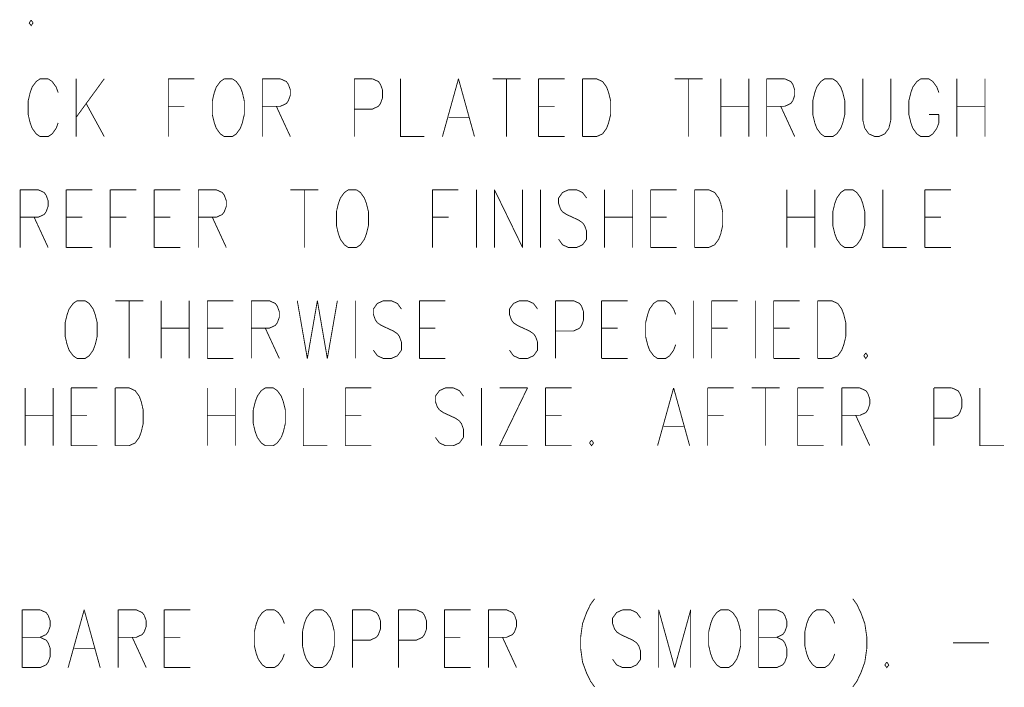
# Model space of a CAD drawing. Extents: x 0 to 34, y 0 to 22.
# Tile 21 of 30: x 20.8 to 21.9, y 9.5 to 10.3. Entities that reach past the tile are written whole.
import ezdxf

# ---------------------------------------------------------------- set-up
doc = ezdxf.new("R2010")
doc.units = 0
doc.header["$MEASUREMENT"] = 0
doc.layers.add('DD_PHO', color=7, linetype='CONTINUOUS')

msp = doc.modelspace()

# ---------------------------------------------------------------- linework, layer by layer
at = {"layer": 'DD_PHO', "const_width": 0.001}
for points in [[(20.8281, 10.2752), (20.8258, 10.2721)], [(20.8303, 10.2721), (20.8281, 10.2752)], [(20.8258, 10.2721), (20.8281, 10.269), (20.8303, 10.2721)], [(20.8383, 10.2086), (20.8338, 10.2055), (20.8292, 10.1992), (20.827, 10.193), (20.8247, 10.1836)], [(20.8474, 10.2086), (20.8383, 10.2086)], [(20.8588, 10.193), (20.8565, 10.1992), (20.852, 10.2055), (20.8474, 10.2086)], [(20.8792, 10.2086), (20.8792, 10.143)], [(20.9111, 10.2086), (20.8792, 10.1649)], [(20.9838, 10.2086), (20.9838, 10.143)], [(20.9838, 10.2086), (21.0133, 10.2086)], [(21.0474, 10.2086), (21.0429, 10.2055), (21.0383, 10.1992), (21.0361, 10.193), (21.0338, 10.1836)], [(21.0565, 10.2086), (21.0474, 10.2086)], [(21.0701, 10.1836), (21.0679, 10.193), (21.0656, 10.1992), (21.0611, 10.2055), (21.0565, 10.2086)], [(21.0906, 10.2086), (21.0906, 10.143)], [(21.0906, 10.2086), (21.1111, 10.2086)], [(21.1111, 10.2086), (21.1179, 10.2055), (21.1201, 10.2024)], [(21.1951, 10.2086), (21.1951, 10.143)], [(21.1951, 10.2086), (21.2156, 10.2086)], [(21.2156, 10.2086), (21.2224, 10.2055), (21.2247, 10.2024)], [(21.2474, 10.2086), (21.2474, 10.143), (21.2747, 10.143)], [(21.3133, 10.2086), (21.2951, 10.143)], [(21.3133, 10.2086), (21.3315, 10.143)], [(21.352, 10.2086), (21.3838, 10.2086)], [(21.3679, 10.2086), (21.3679, 10.143)], [(21.4042, 10.2086), (21.4042, 10.143)], [(21.4042, 10.2086), (21.4338, 10.2086)], [(21.4542, 10.2086), (21.4542, 10.143)], [(21.4542, 10.2086), (21.4701, 10.2086)], [(21.4701, 10.2086), (21.477, 10.2055), (21.4815, 10.1992), (21.4838, 10.193), (21.4861, 10.1836)], [(21.5588, 10.2086), (21.5906, 10.2086)], [(21.5747, 10.2086), (21.5747, 10.143)], [(21.6111, 10.2086), (21.6111, 10.143)], [(21.6429, 10.2086), (21.6429, 10.143)], [(21.6633, 10.2086), (21.6633, 10.143)], [(21.6633, 10.2086), (21.6838, 10.2086)], [(21.6838, 10.2086), (21.6906, 10.2055), (21.6929, 10.2024)], [(21.7292, 10.2086), (21.7247, 10.2055), (21.7201, 10.1992), (21.7179, 10.193), (21.7156, 10.1836)], [(21.7383, 10.2086), (21.7292, 10.2086)], [(21.752, 10.1836), (21.7497, 10.193), (21.7474, 10.1992), (21.7429, 10.2055), (21.7383, 10.2086)], [(21.7724, 10.2086), (21.7724, 10.1617), (21.7747, 10.1524)], [(21.802, 10.1524), (21.8042, 10.1617), (21.8042, 10.2086)], [(21.8383, 10.2086), (21.8338, 10.2055), (21.8292, 10.1992), (21.827, 10.193), (21.8247, 10.1836)], [(21.8474, 10.2086), (21.8383, 10.2086)], [(21.8588, 10.193), (21.8565, 10.1992), (21.852, 10.2055), (21.8474, 10.2086)], [(21.8792, 10.2086), (21.8792, 10.143)], [(21.9111, 10.2086), (21.9111, 10.143)], [(21.1201, 10.2024), (21.1224, 10.1961)], [(21.1224, 10.1961), (21.1224, 10.1899)], [(21.227, 10.1961), (21.227, 10.1867), (21.2247, 10.1805), (21.2224, 10.1774)], [(21.2247, 10.2024), (21.227, 10.1961)], [(21.6929, 10.2024), (21.6951, 10.1961)], [(21.6951, 10.1961), (21.6951, 10.1899)], [(21.1224, 10.1899), (21.1201, 10.1836)], [(21.6951, 10.1899), (21.6929, 10.1836)], [(20.8247, 10.1836), (20.8247, 10.168), (20.827, 10.1586)], [(20.8906, 10.1805), (20.9111, 10.143)], [(20.9838, 10.1774), (21.002, 10.1774)], [(21.0338, 10.1836), (21.0338, 10.168), (21.0361, 10.1586)], [(21.0679, 10.1586), (21.0701, 10.168), (21.0701, 10.1836)], [(21.1111, 10.1774), (21.0906, 10.1774)], [(21.1065, 10.1774), (21.1224, 10.143)], [(21.1201, 10.1836), (21.1179, 10.1805), (21.1111, 10.1774)], [(21.2224, 10.1774), (21.2156, 10.1742), (21.1951, 10.1742)], [(21.4042, 10.1774), (21.4224, 10.1774)], [(21.4861, 10.1836), (21.4861, 10.168), (21.4838, 10.1586)], [(21.6111, 10.1774), (21.6429, 10.1774)], [(21.6838, 10.1774), (21.6633, 10.1774)], [(21.6792, 10.1774), (21.6951, 10.143)], [(21.6929, 10.1836), (21.6906, 10.1805), (21.6838, 10.1774)], [(21.7156, 10.1836), (21.7156, 10.168), (21.7179, 10.1586)], [(21.7497, 10.1586), (21.752, 10.168), (21.752, 10.1836)], [(21.8247, 10.1836), (21.8247, 10.168), (21.827, 10.1586)], [(21.8792, 10.1774), (21.9111, 10.1774)], [(21.302, 10.1649), (21.3247, 10.1649)], [(21.8474, 10.168), (21.8588, 10.168)], [(21.8588, 10.1586), (21.8588, 10.168)], [(20.827, 10.1586), (20.8292, 10.1524)], [(20.8292, 10.1524), (20.8338, 10.1461)], [(20.852, 10.1461), (20.8565, 10.1524)], [(20.8565, 10.1524), (20.8588, 10.1586)], [(21.0361, 10.1586), (21.0383, 10.1524)], [(21.0383, 10.1524), (21.0429, 10.1461)], [(21.0611, 10.1461), (21.0656, 10.1524)], [(21.0656, 10.1524), (21.0679, 10.1586)], [(21.4815, 10.1524), (21.477, 10.1461)], [(21.4838, 10.1586), (21.4815, 10.1524)], [(21.7179, 10.1586), (21.7201, 10.1524)], [(21.7201, 10.1524), (21.7247, 10.1461)], [(21.7429, 10.1461), (21.7474, 10.1524)], [(21.7474, 10.1524), (21.7497, 10.1586)], [(21.7747, 10.1524), (21.7792, 10.1461)], [(21.7974, 10.1461), (21.802, 10.1524)], [(21.827, 10.1586), (21.8292, 10.1524)], [(21.8292, 10.1524), (21.8338, 10.1461)], [(21.852, 10.1461), (21.8565, 10.1524)], [(21.8565, 10.1524), (21.8588, 10.1586)], [(20.8338, 10.1461), (20.8383, 10.143), (20.8474, 10.143), (20.852, 10.1461)], [(21.0429, 10.1461), (21.0474, 10.143), (21.0565, 10.143), (21.0611, 10.1461)], [(21.4042, 10.143), (21.4338, 10.143)], [(21.477, 10.1461), (21.4701, 10.143), (21.4542, 10.143)], [(21.7247, 10.1461), (21.7292, 10.143), (21.7383, 10.143), (21.7429, 10.1461)], [(21.7792, 10.1461), (21.7861, 10.143), (21.7906, 10.143), (21.7974, 10.1461)], [(21.8338, 10.1461), (21.8383, 10.143), (21.8474, 10.143), (21.852, 10.1461)], [(20.8156, 10.0826), (20.8156, 10.017)], [(20.8156, 10.0826), (20.8361, 10.0826)], [(20.8361, 10.0826), (20.8429, 10.0795), (20.8451, 10.0764)], [(20.8451, 10.0764), (20.8474, 10.0701)], [(20.8679, 10.0826), (20.8679, 10.017)], [(20.8679, 10.0826), (20.8974, 10.0826)], [(20.9179, 10.0826), (20.9179, 10.017)], [(20.9179, 10.0826), (20.9474, 10.0826)], [(20.9679, 10.0826), (20.9679, 10.017)], [(20.9679, 10.0826), (20.9974, 10.0826)], [(21.0179, 10.0826), (21.0179, 10.017)], [(21.0179, 10.0826), (21.0383, 10.0826)], [(21.0383, 10.0826), (21.0451, 10.0795), (21.0474, 10.0764)], [(21.0474, 10.0764), (21.0497, 10.0701)], [(21.1224, 10.0826), (21.1542, 10.0826)], [(21.1383, 10.0826), (21.1383, 10.017)], [(21.1883, 10.0826), (21.1838, 10.0795), (21.1792, 10.0732), (21.177, 10.067), (21.1747, 10.0576)], [(21.1974, 10.0826), (21.1883, 10.0826)], [(21.2111, 10.0576), (21.2088, 10.067), (21.2065, 10.0732), (21.202, 10.0795), (21.1974, 10.0826)], [(21.2838, 10.0826), (21.2838, 10.017)], [(21.2838, 10.0826), (21.3133, 10.0826)], [(21.3338, 10.0826), (21.3338, 10.017)], [(21.3542, 10.0826), (21.3542, 10.017)], [(21.3542, 10.0826), (21.3861, 10.017)], [(21.3861, 10.0826), (21.3861, 10.017)], [(21.4065, 10.0826), (21.4065, 10.017)], [(21.4383, 10.0826), (21.4315, 10.0795), (21.427, 10.0732), (21.427, 10.067), (21.4292, 10.0607), (21.4315, 10.0576)], [(21.4474, 10.0826), (21.4383, 10.0826)], [(21.4588, 10.0732), (21.4542, 10.0795), (21.4474, 10.0826)], [(21.4792, 10.0826), (21.4792, 10.017)], [(21.5111, 10.0826), (21.5111, 10.017)], [(21.5315, 10.0826), (21.5315, 10.017)], [(21.5315, 10.0826), (21.5611, 10.0826)], [(21.5815, 10.0826), (21.5815, 10.017)], [(21.5815, 10.0826), (21.5974, 10.0826)], [(21.5974, 10.0826), (21.6042, 10.0795), (21.6088, 10.0732), (21.6111, 10.067), (21.6133, 10.0576)], [(21.6861, 10.0826), (21.6861, 10.017)], [(21.7179, 10.0826), (21.7179, 10.017)], [(21.752, 10.0826), (21.7474, 10.0795), (21.7429, 10.0732), (21.7406, 10.067), (21.7383, 10.0576)], [(21.7611, 10.0826), (21.752, 10.0826)], [(21.7747, 10.0576), (21.7724, 10.067), (21.7701, 10.0732), (21.7656, 10.0795), (21.7611, 10.0826)], [(21.7951, 10.0826), (21.7951, 10.017), (21.8224, 10.017)], [(21.8429, 10.0826), (21.8429, 10.017)], [(21.8429, 10.0826), (21.8724, 10.0826)], [(20.8474, 10.0639), (20.8451, 10.0576)], [(20.8474, 10.0701), (20.8474, 10.0639)], [(21.0497, 10.0639), (21.0474, 10.0576)], [(21.0497, 10.0701), (21.0497, 10.0639)], [(20.8361, 10.0514), (20.8156, 10.0514)], [(20.8315, 10.0514), (20.8474, 10.017)], [(20.8451, 10.0576), (20.8429, 10.0545), (20.8361, 10.0514)], [(20.8679, 10.0514), (20.8861, 10.0514)], [(20.9179, 10.0514), (20.9361, 10.0514)], [(20.9679, 10.0514), (20.9861, 10.0514)], [(21.0383, 10.0514), (21.0179, 10.0514)], [(21.0338, 10.0514), (21.0497, 10.017)], [(21.0474, 10.0576), (21.0451, 10.0545), (21.0383, 10.0514)], [(21.1747, 10.0576), (21.1747, 10.042), (21.177, 10.0326)], [(21.2088, 10.0326), (21.2111, 10.042), (21.2111, 10.0576)], [(21.2838, 10.0514), (21.302, 10.0514)], [(21.4315, 10.0576), (21.4361, 10.0545), (21.4497, 10.0482), (21.4542, 10.0451)], [(21.4792, 10.0514), (21.5111, 10.0514)], [(21.5315, 10.0514), (21.5497, 10.0514)], [(21.6133, 10.0576), (21.6133, 10.042), (21.6111, 10.0326)], [(21.6861, 10.0514), (21.7179, 10.0514)], [(21.7383, 10.0576), (21.7383, 10.042), (21.7406, 10.0326)], [(21.7724, 10.0326), (21.7747, 10.042), (21.7747, 10.0576)], [(21.8429, 10.0514), (21.8611, 10.0514)], [(21.4542, 10.0451), (21.4565, 10.042), (21.4588, 10.0357), (21.4588, 10.0264)], [(21.177, 10.0326), (21.1792, 10.0264)], [(21.2065, 10.0264), (21.2088, 10.0326)], [(21.6111, 10.0326), (21.6088, 10.0264)], [(21.7406, 10.0326), (21.7429, 10.0264)], [(21.7701, 10.0264), (21.7724, 10.0326)], [(20.8679, 10.017), (20.8974, 10.017)], [(20.9679, 10.017), (20.9974, 10.017)], [(21.1792, 10.0264), (21.1838, 10.0201)], [(21.1838, 10.0201), (21.1883, 10.017), (21.1974, 10.017), (21.202, 10.0201)], [(21.202, 10.0201), (21.2065, 10.0264)], [(21.4315, 10.0201), (21.427, 10.0264)], [(21.4542, 10.0201), (21.4474, 10.017), (21.4383, 10.017), (21.4315, 10.0201)], [(21.4588, 10.0264), (21.4542, 10.0201)], [(21.5315, 10.017), (21.5611, 10.017)], [(21.6042, 10.0201), (21.5974, 10.017), (21.5815, 10.017)], [(21.6088, 10.0264), (21.6042, 10.0201)], [(21.7429, 10.0264), (21.7474, 10.0201)], [(21.7474, 10.0201), (21.752, 10.017), (21.7611, 10.017), (21.7656, 10.0201)], [(21.7656, 10.0201), (21.7701, 10.0264)], [(21.8429, 10.017), (21.8724, 10.017)], [(20.8803, 9.9566), (20.8758, 9.9535), (20.8712, 9.9472), (20.869, 9.941), (20.8667, 9.9316)], [(20.8894, 9.9566), (20.8803, 9.9566)], [(20.9031, 9.9316), (20.9008, 9.941), (20.8985, 9.9472), (20.894, 9.9535), (20.8894, 9.9566)], [(20.9235, 9.9566), (20.9553, 9.9566)], [(20.9394, 9.9566), (20.9394, 9.891)], [(20.9758, 9.9566), (20.9758, 9.891)], [(21.0076, 9.9566), (21.0076, 9.891)], [(21.0281, 9.9566), (21.0281, 9.891)], [(21.0281, 9.9566), (21.0576, 9.9566)], [(21.0781, 9.9566), (21.0781, 9.891)], [(21.0781, 9.9566), (21.0985, 9.9566)], [(21.0985, 9.9566), (21.1053, 9.9535), (21.1076, 9.9504)], [(21.1076, 9.9504), (21.1099, 9.9441)], [(21.1303, 9.9566), (21.1417, 9.891)], [(21.1531, 9.9566), (21.1417, 9.891)], [(21.1531, 9.9566), (21.1644, 9.891)], [(21.1758, 9.9566), (21.1644, 9.891)], [(21.1962, 9.9566), (21.1962, 9.891)], [(21.2281, 9.9566), (21.2212, 9.9535), (21.2167, 9.9472), (21.2167, 9.941), (21.219, 9.9347), (21.2212, 9.9316)], [(21.2371, 9.9566), (21.2281, 9.9566)], [(21.2485, 9.9472), (21.244, 9.9535), (21.2371, 9.9566)], [(21.269, 9.9566), (21.269, 9.891)], [(21.269, 9.9566), (21.2985, 9.9566)], [(21.3826, 9.9566), (21.3758, 9.9535), (21.3712, 9.9472), (21.3712, 9.941), (21.3735, 9.9347), (21.3758, 9.9316)], [(21.3917, 9.9566), (21.3826, 9.9566)], [(21.4031, 9.9472), (21.3985, 9.9535), (21.3917, 9.9566)], [(21.4235, 9.9566), (21.4235, 9.891)], [(21.4235, 9.9566), (21.444, 9.9566)], [(21.444, 9.9566), (21.4508, 9.9535), (21.4531, 9.9504)], [(21.4531, 9.9504), (21.4553, 9.9441)], [(21.4758, 9.9566), (21.4758, 9.891)], [(21.4758, 9.9566), (21.5053, 9.9566)], [(21.5394, 9.9566), (21.5349, 9.9535), (21.5303, 9.9472), (21.5281, 9.941), (21.5258, 9.9316)], [(21.5485, 9.9566), (21.5394, 9.9566)], [(21.5599, 9.941), (21.5576, 9.9472), (21.5531, 9.9535), (21.5485, 9.9566)], [(21.5803, 9.9566), (21.5803, 9.891)], [(21.6008, 9.9566), (21.6008, 9.891)], [(21.6008, 9.9566), (21.6303, 9.9566)], [(21.6508, 9.9566), (21.6508, 9.891)], [(21.6712, 9.9566), (21.6712, 9.891)], [(21.6712, 9.9566), (21.7008, 9.9566)], [(21.7212, 9.9566), (21.7212, 9.891)], [(21.7212, 9.9566), (21.7371, 9.9566)], [(21.7371, 9.9566), (21.744, 9.9535), (21.7485, 9.9472), (21.7508, 9.941), (21.7531, 9.9316)], [(21.1099, 9.9441), (21.1099, 9.9379)], [(21.4553, 9.9441), (21.4553, 9.9347), (21.4531, 9.9285), (21.4508, 9.9254)], [(20.8667, 9.9316), (20.8667, 9.916), (20.869, 9.9066)], [(20.9008, 9.9066), (20.9031, 9.916), (20.9031, 9.9316)], [(21.1076, 9.9316), (21.1053, 9.9285), (21.0985, 9.9254)], [(21.1099, 9.9379), (21.1076, 9.9316)], [(21.2212, 9.9316), (21.2258, 9.9285), (21.2394, 9.9222), (21.244, 9.9191)], [(21.3758, 9.9316), (21.3803, 9.9285), (21.394, 9.9222), (21.3985, 9.9191)], [(21.5258, 9.9316), (21.5258, 9.916), (21.5281, 9.9066)], [(21.7531, 9.9316), (21.7531, 9.916), (21.7508, 9.9066)], [(20.9758, 9.9254), (21.0076, 9.9254)], [(21.0281, 9.9254), (21.0462, 9.9254)], [(21.0985, 9.9254), (21.0781, 9.9254)], [(21.094, 9.9254), (21.1099, 9.891)], [(21.244, 9.9191), (21.2462, 9.916), (21.2485, 9.9097), (21.2485, 9.9004)], [(21.269, 9.9254), (21.2871, 9.9254)], [(21.3985, 9.9191), (21.4008, 9.916), (21.4031, 9.9097), (21.4031, 9.9004)], [(21.4508, 9.9254), (21.444, 9.9222), (21.4235, 9.9222)], [(21.4758, 9.9254), (21.494, 9.9254)], [(21.6008, 9.9254), (21.619, 9.9254)], [(21.6712, 9.9254), (21.6894, 9.9254)], [(20.869, 9.9066), (20.8712, 9.9004)], [(20.8985, 9.9004), (20.9008, 9.9066)], [(21.5281, 9.9066), (21.5303, 9.9004)], [(21.5576, 9.9004), (21.5599, 9.9066)], [(21.7508, 9.9066), (21.7485, 9.9004)], [(20.8712, 9.9004), (20.8758, 9.8941)], [(20.8758, 9.8941), (20.8803, 9.891), (20.8894, 9.891), (20.894, 9.8941)], [(20.894, 9.8941), (20.8985, 9.9004)], [(21.2212, 9.8941), (21.2167, 9.9004)], [(21.244, 9.8941), (21.2371, 9.891), (21.2281, 9.891), (21.2212, 9.8941)], [(21.2485, 9.9004), (21.244, 9.8941)], [(21.3758, 9.8941), (21.3712, 9.9004)], [(21.3985, 9.8941), (21.3917, 9.891), (21.3826, 9.891), (21.3758, 9.8941)], [(21.4031, 9.9004), (21.3985, 9.8941)], [(21.5303, 9.9004), (21.5349, 9.8941)], [(21.5349, 9.8941), (21.5394, 9.891), (21.5485, 9.891), (21.5531, 9.8941)], [(21.5531, 9.8941), (21.5576, 9.9004)], [(21.744, 9.8941), (21.7371, 9.891), (21.7212, 9.891)], [(21.7485, 9.9004), (21.744, 9.8941)], [(21.7758, 9.8972), (21.7735, 9.8941)], [(21.7735, 9.8941), (21.7758, 9.891), (21.7781, 9.8941)], [(21.7781, 9.8941), (21.7758, 9.8972)], [(21.0281, 9.891), (21.0576, 9.891)], [(21.269, 9.891), (21.2985, 9.891)], [(21.4758, 9.891), (21.5053, 9.891)], [(21.6712, 9.891), (21.7008, 9.891)], [(20.8212, 9.8576), (20.8212, 9.792)], [(20.8531, 9.8576), (20.8531, 9.792)], [(20.8735, 9.8576), (20.8735, 9.792)], [(20.8735, 9.8576), (20.9031, 9.8576)], [(20.9235, 9.8576), (20.9235, 9.792)], [(20.9235, 9.8576), (20.9394, 9.8576)], [(20.9394, 9.8576), (20.9462, 9.8545), (20.9508, 9.8482), (20.9531, 9.842), (20.9553, 9.8326)], [(21.0281, 9.8576), (21.0281, 9.792)], [(21.0599, 9.8576), (21.0599, 9.792)], [(21.094, 9.8576), (21.0894, 9.8545), (21.0849, 9.8482), (21.0826, 9.842), (21.0803, 9.8326)], [(21.1031, 9.8576), (21.094, 9.8576)], [(21.1167, 9.8326), (21.1144, 9.842), (21.1121, 9.8482), (21.1076, 9.8545), (21.1031, 9.8576)], [(21.1371, 9.8576), (21.1371, 9.792), (21.1644, 9.792)], [(21.1849, 9.8576), (21.1849, 9.792)], [(21.1849, 9.8576), (21.2144, 9.8576)], [(21.2985, 9.8576), (21.2917, 9.8545), (21.2871, 9.8482), (21.2871, 9.842), (21.2894, 9.8357), (21.2917, 9.8326)], [(21.3076, 9.8576), (21.2985, 9.8576)], [(21.319, 9.8482), (21.3144, 9.8545), (21.3076, 9.8576)], [(21.3394, 9.8576), (21.3394, 9.792)], [(21.3917, 9.8576), (21.3599, 9.792)], [(21.3599, 9.8576), (21.3917, 9.8576)], [(21.4121, 9.8576), (21.4121, 9.792)], [(21.4121, 9.8576), (21.4417, 9.8576)], [(21.5576, 9.8576), (21.5394, 9.792)], [(21.5576, 9.8576), (21.5758, 9.792)], [(21.5962, 9.8576), (21.5962, 9.792)], [(21.5962, 9.8576), (21.6258, 9.8576)], [(21.6462, 9.8576), (21.6781, 9.8576)], [(21.6621, 9.8576), (21.6621, 9.792)], [(21.6985, 9.8576), (21.6985, 9.792)], [(21.6985, 9.8576), (21.7281, 9.8576)], [(21.7485, 9.8576), (21.7485, 9.792)], [(21.7485, 9.8576), (21.769, 9.8576)], [(21.769, 9.8576), (21.7758, 9.8545), (21.7781, 9.8514)], [(21.7781, 9.8514), (21.7803, 9.8451)], [(21.8531, 9.8576), (21.8531, 9.792)], [(21.8531, 9.8576), (21.8735, 9.8576)], [(21.8735, 9.8576), (21.8803, 9.8545), (21.8826, 9.8514)], [(21.8826, 9.8514), (21.8849, 9.8451)], [(21.9053, 9.8576), (21.9053, 9.792), (21.9326, 9.792)], [(21.7803, 9.8389), (21.7781, 9.8326)], [(21.7803, 9.8451), (21.7803, 9.8389)], [(21.8849, 9.8451), (21.8849, 9.8357), (21.8826, 9.8295), (21.8803, 9.8264)], [(20.9553, 9.8326), (20.9553, 9.817), (20.9531, 9.8076)], [(21.0803, 9.8326), (21.0803, 9.817), (21.0826, 9.8076)], [(21.1144, 9.8076), (21.1167, 9.817), (21.1167, 9.8326)], [(21.2917, 9.8326), (21.2962, 9.8295), (21.3099, 9.8232), (21.3144, 9.8201)], [(21.7781, 9.8326), (21.7758, 9.8295), (21.769, 9.8264)], [(20.8212, 9.8264), (20.8531, 9.8264)], [(20.8735, 9.8264), (20.8917, 9.8264)], [(21.0281, 9.8264), (21.0599, 9.8264)], [(21.1849, 9.8264), (21.2031, 9.8264)], [(21.3144, 9.8201), (21.3167, 9.817), (21.319, 9.8107), (21.319, 9.8014)], [(21.4121, 9.8264), (21.4303, 9.8264)], [(21.5962, 9.8264), (21.6144, 9.8264)], [(21.6985, 9.8264), (21.7167, 9.8264)], [(21.769, 9.8264), (21.7485, 9.8264)], [(21.7644, 9.8264), (21.7803, 9.792)], [(21.8803, 9.8264), (21.8735, 9.8232), (21.8531, 9.8232)], [(20.9531, 9.8076), (20.9508, 9.8014)], [(21.0826, 9.8076), (21.0849, 9.8014)], [(21.1121, 9.8014), (21.1144, 9.8076)], [(21.5462, 9.8139), (21.569, 9.8139)], [(20.9462, 9.7951), (20.9394, 9.792), (20.9235, 9.792)], [(20.9508, 9.8014), (20.9462, 9.7951)], [(21.0849, 9.8014), (21.0894, 9.7951)], [(21.0894, 9.7951), (21.094, 9.792), (21.1031, 9.792), (21.1076, 9.7951)], [(21.1076, 9.7951), (21.1121, 9.8014)], [(21.2917, 9.7951), (21.2871, 9.8014)], [(21.3144, 9.7951), (21.3076, 9.792), (21.2985, 9.792), (21.2917, 9.7951)], [(21.319, 9.8014), (21.3144, 9.7951)], [(21.4644, 9.7982), (21.4621, 9.7951)], [(21.4621, 9.7951), (21.4644, 9.792), (21.4667, 9.7951)], [(21.4667, 9.7951), (21.4644, 9.7982)], [(20.8735, 9.792), (20.9031, 9.792)], [(21.1849, 9.792), (21.2144, 9.792)], [(21.3599, 9.792), (21.3917, 9.792)], [(21.4121, 9.792), (21.4417, 9.792)], [(21.6985, 9.792), (21.7281, 9.792)], [(21.4679, 9.6181), (21.4633, 9.6119)], [(21.7611, 9.6181), (21.7656, 9.6119)], [(20.8179, 9.6056), (20.8179, 9.54)], [(20.8179, 9.6056), (20.8383, 9.6056)], [(20.8383, 9.6056), (20.8451, 9.6025), (20.8474, 9.5994)], [(20.8883, 9.6056), (20.8701, 9.54)], [(20.8883, 9.6056), (20.9065, 9.54)], [(20.927, 9.6056), (20.927, 9.54)], [(20.927, 9.6056), (20.9474, 9.6056)], [(20.9474, 9.6056), (20.9542, 9.6025), (20.9565, 9.5994)], [(20.9792, 9.6056), (20.9792, 9.54)], [(20.9792, 9.6056), (21.0088, 9.6056)], [(21.0951, 9.6056), (21.0906, 9.6025), (21.0861, 9.5962), (21.0838, 9.59), (21.0815, 9.5806)], [(21.1042, 9.6056), (21.0951, 9.6056)], [(21.1156, 9.59), (21.1133, 9.5962), (21.1088, 9.6025), (21.1042, 9.6056)], [(21.1497, 9.6056), (21.1451, 9.6025), (21.1406, 9.5962), (21.1383, 9.59), (21.1361, 9.5806)], [(21.1588, 9.6056), (21.1497, 9.6056)], [(21.1724, 9.5806), (21.1701, 9.59), (21.1679, 9.5962), (21.1633, 9.6025), (21.1588, 9.6056)], [(21.1929, 9.6056), (21.1929, 9.54)], [(21.1929, 9.6056), (21.2133, 9.6056)], [(21.2133, 9.6056), (21.2201, 9.6025), (21.2224, 9.5994)], [(21.2451, 9.6056), (21.2451, 9.54)], [(21.2451, 9.6056), (21.2656, 9.6056)], [(21.2656, 9.6056), (21.2724, 9.6025), (21.2747, 9.5994)], [(21.2974, 9.6056), (21.2974, 9.54)], [(21.2974, 9.6056), (21.327, 9.6056)], [(21.3474, 9.6056), (21.3474, 9.54)], [(21.3474, 9.6056), (21.3679, 9.6056)], [(21.3679, 9.6056), (21.3747, 9.6025), (21.377, 9.5994)], [(21.4633, 9.6119), (21.4588, 9.6025), (21.4542, 9.59), (21.452, 9.5744)], [(21.4997, 9.6056), (21.4929, 9.6025), (21.4883, 9.5962), (21.4883, 9.59), (21.4906, 9.5837), (21.4929, 9.5806)], [(21.5088, 9.6056), (21.4997, 9.6056)], [(21.5201, 9.5962), (21.5156, 9.6025), (21.5088, 9.6056)], [(21.5406, 9.6056), (21.5406, 9.54)], [(21.5406, 9.6056), (21.5588, 9.54)], [(21.577, 9.6056), (21.5588, 9.54)], [(21.577, 9.6056), (21.577, 9.54)], [(21.6111, 9.6056), (21.6065, 9.6025), (21.602, 9.5962), (21.5997, 9.59), (21.5974, 9.5806)], [(21.6201, 9.6056), (21.6111, 9.6056)], [(21.6338, 9.5806), (21.6315, 9.59), (21.6292, 9.5962), (21.6247, 9.6025), (21.6201, 9.6056)], [(21.6542, 9.6056), (21.6542, 9.54)], [(21.6542, 9.6056), (21.6747, 9.6056)], [(21.6747, 9.6056), (21.6815, 9.6025), (21.6838, 9.5994)], [(21.7201, 9.6056), (21.7156, 9.6025), (21.7111, 9.5962), (21.7088, 9.59), (21.7065, 9.5806)], [(21.7292, 9.6056), (21.7201, 9.6056)], [(21.7406, 9.59), (21.7383, 9.5962), (21.7338, 9.6025), (21.7292, 9.6056)], [(21.7656, 9.6119), (21.7701, 9.6025), (21.7747, 9.59), (21.777, 9.5744)], [(20.8474, 9.5994), (20.8497, 9.5931)], [(20.8497, 9.5931), (20.8497, 9.5869)], [(20.9565, 9.5994), (20.9588, 9.5931)], [(20.9588, 9.5931), (20.9588, 9.5869)], [(21.2247, 9.5931), (21.2247, 9.5837), (21.2224, 9.5775), (21.2201, 9.5744)], [(21.2224, 9.5994), (21.2247, 9.5931)], [(21.277, 9.5931), (21.277, 9.5837), (21.2747, 9.5775), (21.2724, 9.5744)], [(21.2747, 9.5994), (21.277, 9.5931)], [(21.377, 9.5994), (21.3792, 9.5931)], [(21.3792, 9.5931), (21.3792, 9.5869)], [(21.6838, 9.5994), (21.6861, 9.5931)], [(21.6861, 9.5931), (21.6861, 9.5869)], [(20.8497, 9.5869), (20.8474, 9.5806)], [(20.9588, 9.5869), (20.9565, 9.5806)], [(21.3792, 9.5869), (21.377, 9.5806)], [(21.6861, 9.5869), (21.6838, 9.5806)], [(20.8179, 9.5744), (20.8383, 9.5744)], [(20.8474, 9.5806), (20.8451, 9.5775), (20.8383, 9.5744)], [(20.8383, 9.5744), (20.8451, 9.5712), (20.8474, 9.5681)], [(20.9474, 9.5744), (20.927, 9.5744)], [(20.9429, 9.5744), (20.9588, 9.54)], [(20.9565, 9.5806), (20.9542, 9.5775), (20.9474, 9.5744)], [(20.9792, 9.5744), (20.9974, 9.5744)], [(21.0815, 9.5806), (21.0815, 9.565), (21.0838, 9.5556)], [(21.1361, 9.5806), (21.1361, 9.565), (21.1383, 9.5556)], [(21.1701, 9.5556), (21.1724, 9.565), (21.1724, 9.5806)], [(21.2201, 9.5744), (21.2133, 9.5712), (21.1929, 9.5712)], [(21.2724, 9.5744), (21.2656, 9.5712), (21.2451, 9.5712)], [(21.2974, 9.5744), (21.3156, 9.5744)], [(21.3679, 9.5744), (21.3474, 9.5744)], [(21.3633, 9.5744), (21.3792, 9.54)], [(21.377, 9.5806), (21.3747, 9.5775), (21.3679, 9.5744)], [(21.452, 9.5744), (21.452, 9.5619)], [(21.4929, 9.5806), (21.4974, 9.5775), (21.5111, 9.5712), (21.5156, 9.5681)], [(21.5974, 9.5806), (21.5974, 9.565), (21.5997, 9.5556)], [(21.6315, 9.5556), (21.6338, 9.565), (21.6338, 9.5806)], [(21.6542, 9.5744), (21.6747, 9.5744)], [(21.6838, 9.5806), (21.6815, 9.5775), (21.6747, 9.5744)], [(21.6747, 9.5744), (21.6815, 9.5712), (21.6838, 9.5681)], [(21.7065, 9.5806), (21.7065, 9.565), (21.7088, 9.5556)], [(21.777, 9.5744), (21.777, 9.5619)], [(20.8497, 9.5619), (20.8497, 9.5525), (20.8474, 9.5462), (20.8451, 9.5431)], [(20.8474, 9.5681), (20.8497, 9.5619)], [(20.877, 9.5619), (20.8997, 9.5619)], [(21.452, 9.5619), (21.4542, 9.5462), (21.4588, 9.5337), (21.4633, 9.5244)], [(21.5156, 9.5681), (21.5179, 9.565), (21.5201, 9.5587), (21.5201, 9.5494)], [(21.6861, 9.5619), (21.6861, 9.5525), (21.6838, 9.5462), (21.6815, 9.5431)], [(21.6838, 9.5681), (21.6861, 9.5619)], [(21.777, 9.5619), (21.7747, 9.5462), (21.7701, 9.5337), (21.7656, 9.5244)], [(21.8747, 9.5681), (21.9156, 9.5681)], [(21.0838, 9.5556), (21.0861, 9.5494)], [(21.0861, 9.5494), (21.0906, 9.5431)], [(21.1088, 9.5431), (21.1133, 9.5494)], [(21.1133, 9.5494), (21.1156, 9.5556)], [(21.1383, 9.5556), (21.1406, 9.5494)], [(21.1406, 9.5494), (21.1451, 9.5431)], [(21.1633, 9.5431), (21.1679, 9.5494)], [(21.1679, 9.5494), (21.1701, 9.5556)], [(21.4929, 9.5431), (21.4883, 9.5494)], [(21.5201, 9.5494), (21.5156, 9.5431)], [(21.5997, 9.5556), (21.602, 9.5494)], [(21.602, 9.5494), (21.6065, 9.5431)], [(21.6247, 9.5431), (21.6292, 9.5494)], [(21.6292, 9.5494), (21.6315, 9.5556)], [(21.7088, 9.5556), (21.7111, 9.5494)], [(21.7111, 9.5494), (21.7156, 9.5431)], [(21.7338, 9.5431), (21.7383, 9.5494)], [(21.7383, 9.5494), (21.7406, 9.5556)], [(20.8451, 9.5431), (20.8383, 9.54), (20.8179, 9.54)], [(20.9792, 9.54), (21.0088, 9.54)], [(21.0906, 9.5431), (21.0951, 9.54), (21.1042, 9.54), (21.1088, 9.5431)], [(21.1451, 9.5431), (21.1497, 9.54), (21.1588, 9.54), (21.1633, 9.5431)], [(21.2974, 9.54), (21.327, 9.54)], [(21.5156, 9.5431), (21.5088, 9.54), (21.4997, 9.54), (21.4929, 9.5431)], [(21.6065, 9.5431), (21.6111, 9.54), (21.6201, 9.54), (21.6247, 9.5431)], [(21.6815, 9.5431), (21.6747, 9.54), (21.6542, 9.54)], [(21.7156, 9.5431), (21.7201, 9.54), (21.7292, 9.54), (21.7338, 9.5431)], [(21.7997, 9.5462), (21.7974, 9.5431)], [(21.7974, 9.5431), (21.7997, 9.54), (21.802, 9.5431)], [(21.802, 9.5431), (21.7997, 9.5462)], [(21.4633, 9.5244), (21.4679, 9.5181)], [(21.7656, 9.5244), (21.7611, 9.5181)]]:
    msp.add_lwpolyline(points, dxfattribs=at)

doc.saveas('drawing.dxf')
